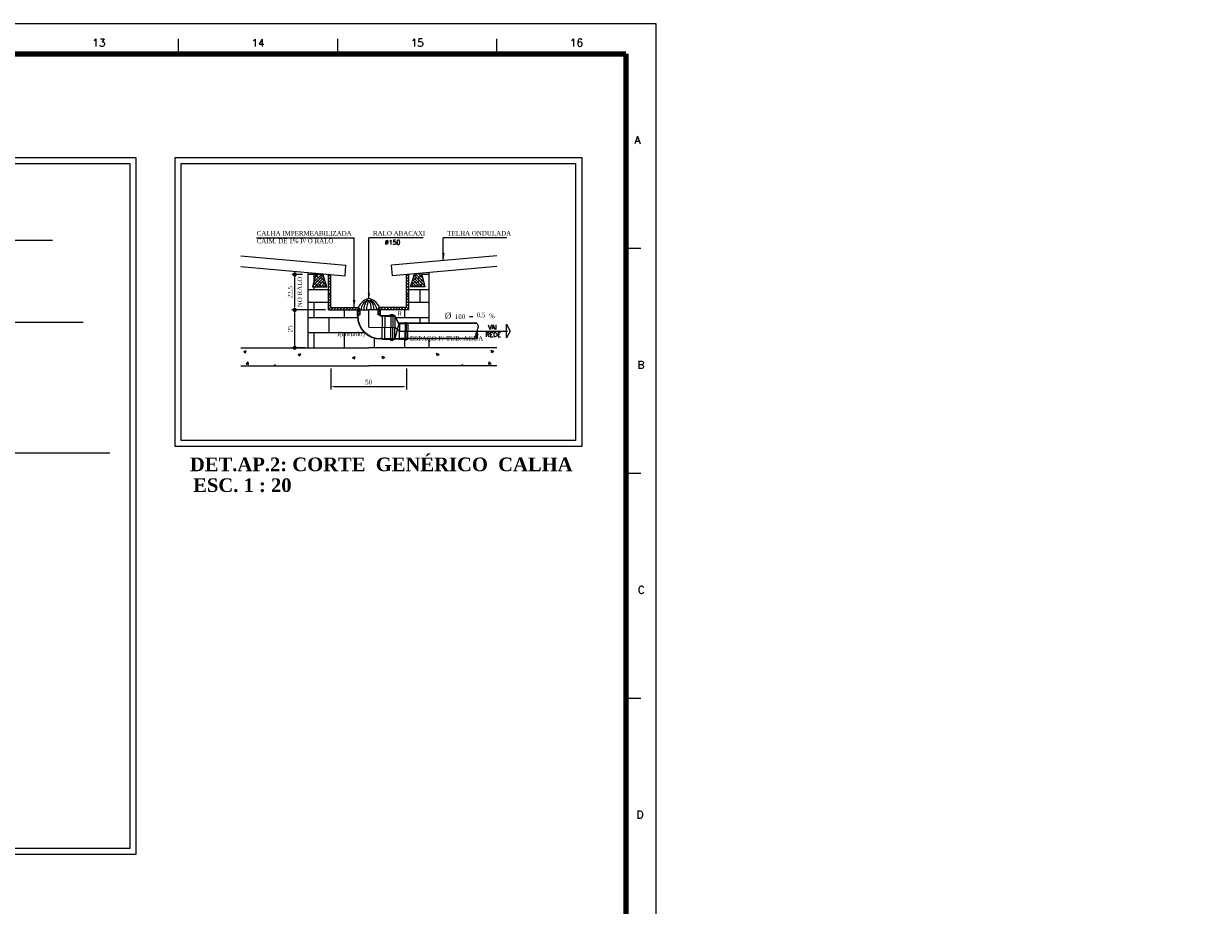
# Model space of a CAD drawing. Header units: millimetres. Extents: x -2955 to 33530, y 0 to 13523.
# Tile 10 of 10: x 70 to 109, y 30 to 59. Entities that reach past the tile are written whole.
import ezdxf

# ---------------------------------------------------------------- set-up
doc = ezdxf.new("R2010")
doc.units = ezdxf.units.MM
doc.header["$MEASUREMENT"] = 0
for name, color, linetype in [('BASE', 9, 'Continuous'), ('Cotas', 7, 'Continuous'), ('MARGEM', 4, 'Continuous'), ('TEX', 1, 'Continuous'), ('TUB', 7, 'Continuous')]:
    doc.layers.add(name, color=color, linetype=linetype)
doc.layers.add('Nível 1', color=7, linetype='Continuous', lineweight=5)
doc.styles.add('ROMANS', font='ROMANS')
doc.styles.add('TimesNewRoman', font='times.ttf')
doc.styles.add('TimesNewRomanN', font='timesbd.ttf')
doc.dimstyles.get("Standard").update_dxf_attribs({"dimtxt": 0.18, "dimasz": 0.18, "dimexe": 0.18, "dimexo": 0.0625, "dimgap": 0.09, "dimtad": 0, "dimtih": 1, "dimtoh": 1, "dimdec": 4, "dimzin": 0, "dimdsep": 46, "dimtxsty": 'Standard', "dimcen": 0.09, "dimadec": 0, "dimazin": 0, "dimtfac": 1, "dimtdec": 4, "dimtofl": 0, "dimtmove": 0, "dimatfit": 3, "dimfxl": 0, "dimtolj": 1, "dimtzin": 0, "dimarcsym": 0})
doc.dimstyles.new('UM_20.000000', dxfattribs={"dimtxt": 0.18, "dimasz": 0.1, "dimexe": 0.1, "dimexo": 0.1, "dimgap": 0, "dimtad": 1, "dimtih": 1, "dimtoh": 1, "dimdec": 3, "dimlfac": 20, "dimzin": 0, "dimdsep": 46, "dimtxsty": 'Standard', "dimblk": 'CLOSED', "dimblk1": 'CLOSED', "dimblk2": 'CLOSED', "dimcen": 0.09, "dimadec": 3, "dimazin": 2, "dimtfac": 1, "dimtdec": 4, "dimtofl": 0, "dimtmove": 0, "dimatfit": 3, "dimldrblk": 'CLOSED', "dimfxl": 0, "dimtolj": 1, "dimarcsym": 0})

# ---------------------------------------------------------------- blocks, each defined once
blk = doc.blocks.new('*D22')
at = {"layer": 'Defpoints', "color": 0}
for p in [(79.006, 51.062), (79.358, 51.062), (80.122, 49.893)]:
    blk.add_point(p, dxfattribs=at)
at = {"layer": 'TEX', "color": 0, "linetype": 'Continuous', "lineweight": -2}
for p, q in [((79.258, 51.062), (78.906, 51.062)), ((79.006, 49.993), (79.006, 50.962)), ((80.022, 49.893), (78.906, 49.893))]:
    blk.add_line(p, q, dxfattribs=at)
at = {"layer": 'TEX', "color": 0}
for points in [[(79.023, 50.962), (78.989, 50.962), (79.006, 51.062)], [(78.989, 49.993), (79.023, 49.993), (79.006, 49.893)]]:
    blk.add_solid(points, dxfattribs=at)
at = {"layer": 'TEX', "color": 7, "insert": (78.856, 50.477), "char_height": 0.15, "attachment_point": 5, "rotation": 90, "style": 'TimesNewRoman'}
blk.add_mtext('\\A1;22.5', dxfattribs=at)
blk = doc.blocks.new('*D23')
at = {"layer": 'Defpoints', "color": 0}
for p in [(79.006, 49.893), (79.345, 49.893), (79.447, 48.643)]:
    blk.add_point(p, dxfattribs=at)
at = {"layer": 'TEX', "color": 0, "linetype": 'Continuous', "lineweight": -2}
for p, q in [((79.245, 49.893), (78.906, 49.893)), ((79.006, 48.743), (79.006, 49.793)), ((79.347, 48.643), (78.906, 48.643))]:
    blk.add_line(p, q, dxfattribs=at)
at = {"layer": 'TEX', "color": 0}
for points in [[(79.023, 49.793), (78.989, 49.793), (79.006, 49.893)], [(78.989, 48.743), (79.023, 48.743), (79.006, 48.643)]]:
    blk.add_solid(points, dxfattribs=at)
at = {"layer": 'TEX', "color": 9, "insert": (78.856, 49.268), "char_height": 0.15, "attachment_point": 5, "rotation": 90, "style": 'TimesNewRoman'}
blk.add_mtext('\\A1;25', dxfattribs=at)
blk = doc.blocks.new('*D24')
at = {"layer": 'Defpoints', "color": 0}
for p in [(80.197, 48.054), (82.697, 48.054), (82.697, 47.36)]:
    blk.add_point(p, dxfattribs=at)
at = {"layer": 'TEX', "color": 0, "lineweight": -2}
for p, q in [((80.197, 47.954), (80.197, 47.26)), ((82.697, 47.954), (82.697, 47.26)), ((80.297, 47.36), (82.597, 47.36))]:
    blk.add_line(p, q, dxfattribs=at)
at = {"layer": 'TEX', "color": 0}
for points in [[(80.297, 47.376), (80.297, 47.343), (80.197, 47.36)], [(82.597, 47.343), (82.597, 47.376), (82.697, 47.36)]]:
    blk.add_solid(points, dxfattribs=at)
at = {"layer": 'TEX', "color": 9, "insert": (81.447, 47.51), "char_height": 0.15, "attachment_point": 5, "rotation": 0.0057, "style": 'TimesNewRoman'}
blk.add_mtext('\\A1;50', dxfattribs=at)

msp = doc.modelspace()

# ---------------------------------------------------------------- hatches: boundary and pattern name
at = {"layer": 'TEX', "linetype": 'Continuous'}
for color, points in [(3, [(83.953306, 51.771796), (83.869973, 51.771796), (83.911639, 51.521796), (83.953306, 51.771796)]), (256, [(79.055897, 51.061788), (79.055707, 51.066146), (79.055137, 51.07047), (79.054193, 51.074729), (79.052882, 51.078889), (79.051212, 51.082919), (79.049198, 51.086788), (79.046855, 51.090467), (79.044199, 51.093927), (79.041252, 51.097143), (79.038036, 51.10009), (79.034576, 51.102745), (79.030897, 51.105089), (79.027028, 51.107103), (79.022998, 51.108772), (79.018838, 51.110084), (79.014579, 51.111028), (79.010255, 51.111598), (79.005897, 51.111788), (79.001539, 51.111598), (78.997214, 51.111028), (78.992956, 51.110084), (78.988796, 51.108772), (78.984766, 51.107103), (78.980897, 51.105089), (78.977218, 51.102745), (78.973758, 51.10009), (78.970542, 51.097143), (78.967595, 51.093927), (78.964939, 51.090467), (78.962596, 51.086788), (78.960582, 51.082919), (78.958912, 51.078889), (78.957601, 51.074729), (78.956657, 51.07047), (78.956087, 51.066146), (78.955897, 51.061788), (79.005897, 51.061788), (79.055897, 51.061788)]), (256, [(78.955897, 51.061788), (78.956087, 51.05743), (78.956657, 51.053105), (78.957601, 51.048847), (78.958912, 51.044687), (78.960582, 51.040657), (78.962596, 51.036788), (78.964939, 51.033109), (78.967595, 51.029648), (78.970542, 51.026432), (78.973758, 51.023486), (78.977218, 51.02083), (78.980897, 51.018487), (78.984766, 51.016472), (78.988796, 51.014803), (78.992956, 51.013492), (78.997214, 51.012547), (79.001539, 51.011978), (79.005897, 51.011788), (79.010255, 51.011978), (79.014579, 51.012547), (79.018838, 51.013492), (79.022998, 51.014803), (79.027028, 51.016472), (79.030897, 51.018487), (79.034576, 51.02083), (79.038036, 51.023486), (79.041252, 51.026432), (79.044199, 51.029648), (79.046855, 51.033109), (79.049198, 51.036788), (79.051212, 51.040657), (79.052882, 51.044687), (79.054193, 51.048847), (79.055137, 51.053105), (79.055707, 51.05743), (79.055897, 51.061788), (79.005897, 51.061788), (78.955897, 51.061788)]), (3, [(81.009679, 50.217872), (80.926345, 50.217872), (80.968012, 49.967872), (81.009679, 50.217872)]), (3, [(81.496683, 50.441788), (81.41335, 50.441788), (81.455017, 50.267872), (81.496683, 50.441788)]), (256, [(79.055897, 49.892872), (79.055707, 49.89723), (79.055137, 49.901555), (79.054193, 49.905813), (79.052882, 49.909973), (79.051212, 49.914003), (79.049198, 49.917872), (79.046855, 49.921551), (79.044199, 49.925012), (79.041252, 49.928228), (79.038036, 49.931175), (79.034576, 49.93383), (79.030897, 49.936174), (79.027028, 49.938188), (79.022998, 49.939857), (79.018838, 49.941169), (79.014579, 49.942113), (79.010255, 49.942682), (79.005897, 49.942872), (79.001539, 49.942682), (78.997214, 49.942113), (78.992956, 49.941169), (78.988796, 49.939857), (78.984766, 49.938188), (78.980897, 49.936174), (78.977218, 49.93383), (78.973758, 49.931175), (78.970542, 49.928228), (78.967595, 49.925012), (78.964939, 49.921551), (78.962596, 49.917872), (78.960582, 49.914003), (78.958912, 49.909973), (78.957601, 49.905813), (78.956657, 49.901555), (78.956087, 49.89723), (78.955897, 49.892872), (79.005897, 49.892872), (79.055897, 49.892872)]), (256, [(78.955897, 49.892872), (78.956087, 49.888515), (78.956657, 49.88419), (78.957601, 49.879931), (78.958912, 49.875771), (78.960582, 49.871741), (78.962596, 49.867872), (78.964939, 49.864193), (78.967595, 49.860733), (78.970542, 49.857517), (78.973758, 49.85457), (78.977218, 49.851915), (78.980897, 49.849571), (78.984766, 49.847557), (78.988796, 49.845888), (78.992956, 49.844576), (78.997214, 49.843632), (79.001539, 49.843063), (79.005897, 49.842872), (79.010255, 49.843063), (79.014579, 49.843632), (79.018838, 49.844576), (79.022998, 49.845888), (79.027028, 49.847557), (79.030897, 49.849571), (79.034576, 49.851915), (79.038036, 49.85457), (79.041252, 49.857517), (79.044199, 49.860733), (79.046855, 49.864193), (79.049198, 49.867872), (79.051212, 49.871741), (79.052882, 49.875771), (79.054193, 49.879931), (79.055137, 49.88419), (79.055707, 49.888515), (79.055897, 49.892872), (79.005897, 49.892872), (78.955897, 49.892872)]), (256, [(79.055897, 48.642872), (79.055707, 48.64723), (79.055137, 48.651555), (79.054193, 48.655813), (79.052882, 48.659973), (79.051212, 48.664003), (79.049198, 48.667872), (79.046855, 48.671551), (79.044199, 48.675012), (79.041252, 48.678228), (79.038036, 48.681175), (79.034576, 48.68383), (79.030897, 48.686174), (79.027028, 48.688188), (79.022998, 48.689857), (79.018838, 48.691169), (79.014579, 48.692113), (79.010255, 48.692682), (79.005897, 48.692872), (79.001539, 48.692682), (78.997214, 48.692113), (78.992956, 48.691169), (78.988796, 48.689857), (78.984766, 48.688188), (78.980897, 48.686174), (78.977218, 48.68383), (78.973758, 48.681175), (78.970542, 48.678228), (78.967595, 48.675012), (78.964939, 48.671551), (78.962596, 48.667872), (78.960582, 48.664003), (78.958912, 48.659973), (78.957601, 48.655813), (78.956657, 48.651555), (78.956087, 48.64723), (78.955897, 48.642872), (79.005897, 48.642872), (79.055897, 48.642872)]), (256, [(78.955897, 48.642872), (78.956087, 48.638515), (78.956657, 48.63419), (78.957601, 48.629931), (78.958912, 48.625771), (78.960582, 48.621741), (78.962596, 48.617872), (78.964939, 48.614193), (78.967595, 48.610733), (78.970542, 48.607517), (78.973758, 48.60457), (78.977218, 48.601915), (78.980897, 48.599571), (78.984766, 48.597557), (78.988796, 48.595888), (78.992956, 48.594576), (78.997214, 48.593632), (79.001539, 48.593063), (79.005897, 48.592872), (79.010255, 48.593063), (79.014579, 48.593632), (79.018838, 48.594576), (79.022998, 48.595888), (79.027028, 48.597557), (79.030897, 48.599571), (79.034576, 48.601915), (79.038036, 48.60457), (79.041252, 48.607517), (79.044199, 48.610733), (79.046855, 48.614193), (79.049198, 48.617872), (79.051212, 48.621741), (79.052882, 48.625771), (79.054193, 48.629931), (79.055137, 48.63419), (79.055707, 48.638515), (79.055897, 48.642872), (79.005897, 48.642872), (78.955897, 48.642872)])]:
    msp.add_hatch(color=color, dxfattribs=at).paths.add_polyline_path(points)

# ---------------------------------------------------------------- linework, layer by layer
for points in [[(75.053277, 54.921161), (88.480477, 54.921161), (88.480477, 45.385027), (75.053277, 45.385027)], [(75.253277, 54.721161), (88.280477, 54.721161), (88.280477, 45.585027), (75.253277, 45.585027)]]:
    msp.add_lwpolyline(points, close=True)
at = {"layer": 'BASE', "color": 7}
for p, q in [((77.221047, 51.681067), (80.697322, 51.368202)), ((85.673597, 51.681067), (82.197322, 51.368202)), ((77.221047, 51.329653), (80.665949, 51.019611)), ((80.665949, 51.019611), (80.697322, 51.368202)), ((82.228695, 51.019611), (82.197322, 51.368202)), ((85.673597, 51.329653), (82.228695, 51.019611)), ((79.70883, 51.105752), (79.593627, 50.655836)), ((79.601267, 50.685674), (79.94841, 51.032817)), ((79.634731, 50.816365), (79.906342, 51.087976)), ((79.731885, 50.816292), (79.654522, 50.893656)), ((79.668195, 50.947057), (79.817143, 51.096004)), ((79.668656, 50.655836), (79.970959, 50.958139)), ((79.683272, 50.962133), (79.674342, 50.971063)), ((79.70166, 51.077748), (79.727943, 51.104032)), ((79.829113, 50.913519), (79.707579, 51.035053)), ((79.780499, 51.05936), (79.736607, 51.103252)), ((79.877726, 50.767679), (79.756192, 50.889213)), ((79.765883, 50.655836), (79.993507, 50.88346)), ((79.92634, 51.010747), (79.84345, 51.093636)), ((79.974953, 50.864906), (79.853419, 50.98644)), ((80.062237, 50.655836), (79.932465, 51.085625)), ((80.122322, 50.998366), (80.1867, 51.062744)), ((80.122322, 50.901139), (80.197322, 50.976139)), ((80.122322, 50.803911), (80.197322, 50.878911)), ((82.772322, 50.901139), (82.697322, 50.976139)), ((82.772322, 50.803911), (82.697322, 50.878911)), ((82.772322, 50.998366), (82.707944, 51.062744)), ((82.832406, 50.655836), (82.962179, 51.085625)), ((83.12876, 50.655836), (82.901136, 50.88346)), ((82.91969, 50.864906), (83.041224, 50.98644)), ((83.225988, 50.655836), (82.923685, 50.958139)), ((83.293377, 50.685674), (82.946234, 51.032817)), ((82.968304, 51.010747), (83.051194, 51.093636)), ((83.259913, 50.816365), (82.988302, 51.087976)), ((83.016918, 50.767679), (83.138452, 50.889213)), ((83.065531, 50.913519), (83.187065, 51.035053)), ((83.226448, 50.947057), (83.077501, 51.096004)), ((83.114145, 51.05936), (83.158037, 51.103252)), ((83.162758, 50.816292), (83.240122, 50.893656)), ((83.192984, 51.077748), (83.1667, 51.104032)), ((83.185814, 51.105752), (83.301017, 50.655836)), ((83.211372, 50.962133), (83.220302, 50.971063)), ((79.593627, 50.655836), (80.062237, 50.655836)), ((79.60066, 50.655836), (79.59506, 50.661436)), ((79.634658, 50.719065), (79.614881, 50.738842)), ((79.780499, 50.670452), (79.658965, 50.791985)), ((79.892342, 50.655836), (79.804806, 50.743372)), ((79.863111, 50.655836), (80.016056, 50.808782)), ((80.023567, 50.719065), (79.902033, 50.840599)), ((79.989569, 50.655836), (79.950646, 50.694758)), ((79.960338, 50.655836), (80.038605, 50.734103)), ((80.057565, 50.655836), (80.061154, 50.659425)), ((80.122322, 50.706684), (80.197322, 50.781684)), ((80.122322, 50.609457), (80.197322, 50.684457)), ((80.122322, 50.51223), (80.197322, 50.58723)), ((80.122322, 50.415003), (80.197322, 50.490003)), ((82.772322, 50.706684), (82.697322, 50.781684)), ((82.772322, 50.609457), (82.697322, 50.684457)), ((82.772322, 50.51223), (82.697322, 50.58723)), ((82.772322, 50.415003), (82.697322, 50.490003)), ((83.301017, 50.655836), (82.832406, 50.655836)), ((82.934306, 50.655836), (82.856039, 50.734103)), ((82.871077, 50.719065), (82.992611, 50.840599)), ((83.031533, 50.655836), (82.878588, 50.808782)), ((82.905075, 50.655836), (82.943997, 50.694758)), ((83.002302, 50.655836), (83.089838, 50.743372)), ((83.114145, 50.670452), (83.235679, 50.791985)), ((83.259986, 50.719065), (83.279763, 50.738842)), ((83.293984, 50.655836), (83.299583, 50.661436)), ((80.122322, 50.39386), (80.197322, 50.392775)), ((80.122322, 50.296633), (80.197322, 50.371633)), ((80.122322, 50.199406), (80.197322, 50.274406)), ((80.122322, 50.102178), (80.197322, 50.177178)), ((80.122322, 50.004951), (80.197322, 50.079951)), ((82.772322, 50.39386), (82.697322, 50.392775)), ((82.772322, 50.296633), (82.697322, 50.371633)), ((82.772322, 50.199406), (82.697322, 50.274406)), ((82.772322, 50.102178), (82.697322, 50.177178)), ((82.772322, 50.004951), (82.697322, 50.079951)), ((80.122322, 49.907724), (80.197322, 49.982724)), ((80.122322, 49.892872), (81.087517, 49.892872)), ((80.197322, 49.967872), (81.084179, 49.967872)), ((80.204697, 49.892872), (80.279697, 49.967872)), ((80.301924, 49.892872), (80.376924, 49.967872)), ((80.399152, 49.892872), (80.474152, 49.967872)), ((80.496379, 49.892872), (80.571379, 49.967872)), ((80.593606, 49.892872), (80.668606, 49.967872)), ((80.690833, 49.892872), (80.765833, 49.967872)), ((80.78806, 49.892872), (80.86306, 49.967872)), ((80.885288, 49.892872), (80.960288, 49.967872)), ((80.982515, 49.892872), (81.057515, 49.967872)), ((81.079742, 49.892872), (81.134947, 49.948077)), ((81.087517, 49.821896), (81.159179, 49.893558)), ((81.087517, 49.73937), (81.159179, 49.811032)), ((81.159179, 49.892872), (81.159179, 49.727028)), ((82.774119, 49.892872), (81.69322, 49.892872)), ((81.822517, 49.821896), (81.750855, 49.893558)), ((81.750855, 49.892872), (81.750855, 49.727028)), ((81.822517, 49.73937), (81.750855, 49.811032)), ((81.830291, 49.892872), (81.775086, 49.948077)), ((82.697322, 49.967872), (81.825855, 49.967872)), ((81.927519, 49.892872), (81.852519, 49.967872)), ((82.024746, 49.892872), (81.949746, 49.967872)), ((82.121973, 49.892872), (82.046973, 49.967872)), ((82.2192, 49.892872), (82.1442, 49.967872)), ((82.316427, 49.892872), (82.241427, 49.967872)), ((82.413655, 49.892872), (82.338655, 49.967872)), ((82.497289, 49.892872), (82.422289, 49.967872)), ((82.594516, 49.892872), (82.519516, 49.967872)), ((82.691743, 49.892872), (82.616743, 49.967872)), ((82.774119, 49.907724), (82.699119, 49.982724)), ((77.221047, 48.642872), (81.447322, 48.642872)), ((77.320112, 48.517511), (77.407635, 48.551108)), ((77.320112, 48.517511), (77.382289, 48.475572)), ((77.382274, 48.475556), (77.40762, 48.551092)), ((85.673597, 48.642872), (81.447322, 48.642872)), ((85.574532, 48.517511), (85.487009, 48.551108)), ((85.512369, 48.475556), (85.487024, 48.551092)), ((85.574532, 48.517511), (85.512354, 48.475572)), ((77.408225, 48.102207), (77.468487, 48.174024)), ((77.482925, 48.095655), (77.468471, 48.174008)), ((79.116523, 48.417401), (79.204047, 48.450998)), ((79.116523, 48.417401), (79.178701, 48.375462)), ((79.178686, 48.375445), (79.204031, 48.450981)), ((80.912935, 48.317292), (81.000458, 48.350889)), ((80.912935, 48.317292), (80.975113, 48.275352)), ((80.975098, 48.275334), (81.000443, 48.35087)), ((81.981709, 48.317292), (81.894185, 48.350889)), ((81.919546, 48.275334), (81.894201, 48.35087)), ((81.981709, 48.317292), (81.919531, 48.275352)), ((83.77812, 48.417401), (83.690597, 48.450998)), ((83.715958, 48.375445), (83.690612, 48.450981)), ((83.77812, 48.417401), (83.715942, 48.375462)), ((85.411719, 48.095655), (85.426172, 48.174008)), ((85.486418, 48.102207), (85.426157, 48.174024)), ((77.221047, 48.042872), (81.447322, 48.042872)), ((77.408225, 48.102207), (77.48294, 48.095671)), ((78.140842, 48.042872), (78.153769, 48.047835)), ((78.152094, 48.042872), (78.153753, 48.047818)), ((78.320832, 48.042872), (78.365062, 48.095584)), ((78.374767, 48.042872), (78.365047, 48.095567)), ((85.673597, 48.042872), (81.447322, 48.042872)), ((84.519877, 48.042872), (84.529597, 48.095567)), ((84.573812, 48.042872), (84.529582, 48.095584)), ((84.753802, 48.042872), (84.740875, 48.047835)), ((84.74255, 48.042872), (84.740891, 48.047818)), ((85.486418, 48.102207), (85.411704, 48.095671))]:
    msp.add_line(p, q, dxfattribs=at)
at = {"layer": 'BASE', "color": 7, "linetype": 'Continuous'}
for p, q in [((79.447322, 48.642872), (79.447322, 51.129288)), ((80.122322, 49.892872), (80.122322, 51.068538)), ((80.197322, 49.967872), (80.197322, 51.061788)), ((82.697322, 49.967872), (82.697322, 51.061788)), ((82.772322, 49.892872), (82.772322, 51.068538)), ((83.447322, 49.450148), (83.447322, 51.129288)), ((83.447322, 48.642872), (83.447322, 48.951148))]:
    msp.add_line(p, q, dxfattribs=at)
at = {"layer": 'BASE', "linetype": 'Continuous'}
for p, q in [((79.447322, 51.068976), (79.937492, 51.068976)), ((79.644585, 50.854849), (79.644585, 51.068976)), ((79.644585, 50.854849), (79.644585, 51.068976)), ((83.19523, 51.068976), (83.447322, 51.068976)), ((79.447322, 50.568976), (80.122322, 50.568976)), ((79.644585, 50.568976), (79.644585, 50.655836)), ((82.772322, 50.568976), (83.447322, 50.568976)), ((83.144585, 50.14506), (83.144585, 50.568976)), ((79.447322, 50.14506), (80.122322, 50.14506)), ((79.644585, 49.64506), (79.644585, 50.14506)), ((82.772322, 50.14506), (83.447322, 50.14506)), ((80.644585, 49.64506), (80.644585, 49.892872)), ((81.087517, 49.727028), (81.159179, 49.727028)), ((81.822517, 49.727028), (81.750855, 49.727028)), ((82.644585, 49.64506), (82.644585, 49.892872)), ((79.447322, 49.64506), (81.074017, 49.64506)), ((80.144585, 49.14506), (80.144585, 49.64506)), ((82.34212, 49.64506), (83.447322, 49.64506)), ((83.144585, 49.450148), (83.144585, 49.64506)), ((79.447322, 49.14506), (81.312099, 49.14506)), ((79.644585, 48.642872), (79.644585, 49.14506)), ((80.644585, 48.642872), (80.644585, 49.14506)), ((81.644585, 48.642872), (81.644585, 48.96081)), ((82.644585, 48.642872), (82.644585, 48.907372))]:
    msp.add_line(p, q, dxfattribs=at)
at = {"layer": 'BASE', "color": 7}
for centre, start, end in [((81.084179, 49.892872), 0, 90), ((81.825855, 49.892872), 90, 180)]:
    msp.add_arc(centre, 0.075, start, end, dxfattribs=at)
at = {"layer": 'MARGEM', "color": 1}
for p, q in [((90.936562, 59.341921), (6.836562, 59.341925)), ((90.936559, -0.058079), (90.936562, 59.341921)), ((75.167812, 58.341922), (75.167812, 58.841922)), ((80.424062, 58.341922), (80.424062, 58.841922)), ((85.680312, 58.341921), (85.680312, 58.841921)), ((90.436562, 51.916921), (89.936562, 51.916921)), ((90.436561, 44.491921), (89.936561, 44.491921)), ((90.436561, 37.066921), (89.936561, 37.066921))]:
    msp.add_line(p, q, dxfattribs=at)
at = {"layer": 'MARGEM', "lineweight": 100}
for p, q in [((9.336562, 58.341925), (89.936562, 58.341921)), ((89.936562, 58.341921), (89.936559, 0.941921))]:
    msp.add_line(p, q, dxfattribs=at)
at = {"layer": 'Nível 1'}
for points in [[(10.40985, 54.921161), (73.762291, 54.921161), (73.762291, 31.911017), (10.40985, 31.911017)], [(10.60985, 54.721161), (73.562291, 54.721161), (73.562291, 32.111017), (10.60985, 32.111017)]]:
    msp.add_lwpolyline(points, close=True, dxfattribs=at)
at = {"layer": 'TEX', "color": 7}
for p, q in [((77.74679, 52.271348), (80.968012, 52.271348)), ((80.968012, 49.967872), (80.968012, 52.271348)), ((81.455017, 50.267872), (81.455017, 52.271348)), ((83.244344, 52.271348), (81.455017, 52.271348)), ((86.010301, 52.271348), (83.911639, 52.271348)), ((83.911639, 51.521796), (83.911639, 52.271348))]:
    msp.add_line(p, q, dxfattribs=at)
at = {"layer": 'TEX', "color": 9}
msp.add_line((84.77083, 49.672321), (84.884462, 49.672321), dxfattribs=at)
at = {"layer": 'TEX', "linetype": 'Continuous'}
for points in [[(78.955897, 51.061788, 1), (79.055897, 51.061788), (79.055897, 51.061788, 1), (78.955897, 51.061788), (78.955897, 51.061788)], [(78.955897, 49.892872, 1), (79.055897, 49.892872), (79.055897, 49.892872, 1), (78.955897, 49.892872), (78.955897, 49.892872)], [(78.955897, 48.642872, 1), (79.055897, 48.642872), (79.055897, 48.642872, 1), (78.955897, 48.642872), (78.955897, 48.642872)]]:
    msp.add_lwpolyline(points, format="xyb", dxfattribs=at)
at = {"layer": 'TEX', "color": 5}
msp.add_lwpolyline([(85.995537, 48.973249), (85.995537, 49.419048), (86.115774, 49.196148)], close=True, dxfattribs=at)
at = {"layer": 'TUB', "color": 8, "linetype": 'Continuous'}
for p in [(81.074017, 49.892872), (81.836017, 49.892872)]:
    msp.add_line(p, (81.455017, 49.892872), dxfattribs=at)
at = {"layer": 'TUB', "color": 4}
for p, q in [((81.074017, 49.698372), (81.074017, 49.892872)), ((81.087517, 49.698372), (81.087517, 49.892872)), ((81.822517, 49.684872), (81.822517, 49.892872)), ((81.884017, 49.684872), (81.822517, 49.684872)), ((81.836017, 49.698372), (81.836017, 49.892872)), ((81.878425, 49.698372), (81.836017, 49.698372)), ((81.878425, 49.698372), (81.891925, 49.711872)), ((81.884017, 49.684872), (81.897517, 49.698372)), ((81.891925, 49.711872), (82.166017, 49.711872)), ((81.897517, 49.698372), (81.897517, 49.317372)), ((81.897517, 49.698372), (82.179517, 49.698372)), ((81.979349, 49.689372), (81.979349, 49.317372)), ((81.979349, 49.689372), (82.310017, 49.689372)), ((81.992245, 49.698372), (82.314349, 49.698372)), ((82.166017, 49.711872), (82.166017, 49.741872)), ((82.166017, 49.741872), (82.253017, 49.741872)), ((82.179517, 49.698372), (82.179517, 49.728372)), ((82.179517, 49.728372), (82.239517, 49.728372)), ((82.179517, 49.698372), (82.179517, 49.317372)), ((82.239517, 49.728372), (82.239517, 49.698372)), ((82.239517, 49.698372), (82.239517, 49.317372)), ((82.239517, 49.698372), (82.310017, 49.698372)), ((82.253017, 49.741872), (82.253017, 49.711872)), ((82.253017, 49.711872), (82.310017, 49.711872)), ((82.310017, 49.711872), (82.310017, 49.317372)), ((82.310017, 49.689372), (82.310017, 49.317372)), ((81.897517, 48.936372), (81.897517, 49.317372)), ((81.979349, 48.945372), (81.979349, 49.317372)), ((82.179517, 48.936372), (82.179517, 49.317372)), ((82.239517, 48.936372), (82.239517, 49.317372)), ((82.310017, 48.922872), (82.310017, 49.317372)), ((82.310017, 48.945372), (82.310017, 49.317372)), ((82.446647, 49.444398), (82.455621, 49.453372)), ((82.450352, 49.435376), (82.459349, 49.444372)), ((85.014263, 49.450148), (82.452557, 49.450148)), ((85.014263, 49.441148), (82.452557, 49.441148)), ((82.455621, 49.453372), (82.638349, 49.453372)), ((82.459349, 49.444372), (82.647349, 49.444372)), ((82.459349, 49.444372), (82.459349, 49.190372)), ((82.638349, 49.453372), (82.638349, 49.473372)), ((82.638349, 49.473372), (82.696349, 49.473372)), ((82.647349, 49.444372), (82.647349, 49.464372)), ((82.647349, 49.464372), (82.687349, 49.464372)), ((82.647349, 49.444372), (82.647349, 49.190372)), ((82.687349, 49.464372), (82.687349, 49.444372)), ((82.687349, 49.444372), (82.734349, 49.444372)), ((82.687349, 49.444372), (82.687349, 49.190372)), ((82.696349, 49.473372), (82.696349, 49.453372)), ((82.696349, 49.453372), (82.734349, 49.453372)), ((82.734349, 49.453372), (82.734349, 49.190372)), ((81.884017, 48.949872), (81.836017, 48.949872)), ((81.878425, 48.936372), (81.836017, 48.936372)), ((81.86994, 48.949872), (81.884017, 48.949872)), ((81.878425, 48.936372), (81.891925, 48.922872)), ((81.884017, 48.949872), (81.897517, 48.936372)), ((81.891925, 48.922872), (82.166017, 48.922872)), ((81.897517, 48.936372), (82.179517, 48.936372)), ((81.979349, 48.945372), (82.450349, 48.945372)), ((81.992245, 48.936372), (82.446621, 48.936372)), ((82.166017, 48.922872), (82.166017, 48.892872)), ((82.166017, 48.892872), (82.253017, 48.892872)), ((82.179517, 48.936372), (82.179517, 48.906372)), ((82.179517, 48.906372), (82.239517, 48.906372)), ((82.239517, 48.936372), (82.310017, 48.936372)), ((82.239517, 48.906372), (82.239517, 48.936372)), ((82.253017, 48.922872), (82.310017, 48.922872)), ((82.253017, 48.892872), (82.253017, 48.922872)), ((82.446621, 48.936372), (82.455621, 48.927372)), ((82.450349, 48.945372), (82.459349, 48.936372)), ((85.014263, 48.951148), (82.452557, 48.951148)), ((85.014263, 48.942148), (82.452557, 48.942148)), ((82.455621, 48.927372), (82.638349, 48.927372)), ((82.459349, 48.936372), (82.459349, 49.190372)), ((82.459349, 48.936372), (82.647349, 48.936372)), ((82.638349, 48.927372), (82.638349, 48.907372)), ((82.638349, 48.907372), (82.696349, 48.907372)), ((82.647349, 48.936372), (82.647349, 49.190372)), ((82.647349, 48.936372), (82.647349, 48.916372)), ((82.647349, 48.916372), (82.687349, 48.916372)), ((82.687349, 48.936372), (82.687349, 49.190372)), ((82.687349, 48.936372), (82.734349, 48.936372)), ((82.687349, 48.916372), (82.687349, 48.936372)), ((82.696349, 48.927372), (82.734349, 48.927372)), ((82.696349, 48.907372), (82.696349, 48.927372)), ((82.734349, 48.927372), (82.734349, 49.190372))]:
    msp.add_line(p, q, dxfattribs=at)
at = {"layer": 'TUB', "linetype": 'Continuous'}
msp.add_line((81.455017, 49.323148), (81.455017, 49.892872), dxfattribs=at)
at = {"layer": 'TUB', "color": 4, "linetype": 'Continuous'}
for p, q in [((81.979349, 49.692986), (81.992245, 49.698372)), ((81.979349, 49.689372), (81.979349, 49.692986)), ((82.442326, 49.435376), (82.310017, 49.689372)), ((82.446647, 49.444398), (82.314349, 49.698372)), ((81.455017, 49.323148), (82.310017, 49.317372)), ((82.442326, 49.435376), (82.310017, 48.945372)), ((82.459349, 49.190372), (82.310017, 49.317372)), ((82.450352, 49.435376), (82.442326, 49.435376)), ((81.979349, 48.945372), (81.979349, 48.941758)), ((81.979349, 48.941758), (81.992245, 48.936372)), ((82.459349, 49.190372), (86.031187, 49.190372))]:
    msp.add_line(p, q, dxfattribs=at)
at = {"layer": 'TUB', "color": 7}
for p, q in [((84.962041, 49.050084), (85.047511, 49.135554)), ((84.963918, 48.998928), (85.059768, 49.094777)), ((84.97378, 49.114855), (85.029696, 49.170772)), ((84.980339, 48.962316), (85.066583, 49.04856)), ((85.013414, 48.942357), (85.062701, 48.991645))]:
    msp.add_line(p, q, dxfattribs=at)
msp.add_lwpolyline([(85.014263, 49.450148), (85.040218, 49.413994), (85.049172, 49.396076), (85.055299, 49.3758), (85.058598, 49.349394), (85.058127, 49.328174), (85.055299, 49.306485), (85.050586, 49.282907), (85.043045, 49.260746), (85.033587, 49.235153), (85.023684, 49.213356), (85.014263, 49.196148)], dxfattribs=at)
at = {"layer": 'TUB', "color": 8}
for centre, radius, start, end in [((81.581404, 49.766485), 0.517072, 104.1481216, 165.8518784), ((81.586374, 49.846838), 0.402362, 114.8919242, 173.7484637), ((81.678393, 49.919219), 0.392344, 131.7738313, 183.9311742), ((81.981811, 49.914767), 0.604775, 150.5817095, 182.0747416), ((81.328629, 49.766485), 0.517072, 14.1481216, 75.8518784), ((80.928223, 49.914767), 0.604775, 357.9252584, 29.4182905), ((81.323659, 49.846838), 0.402362, 6.2515363, 65.1080758), ((81.23164, 49.919219), 0.392344, 356.0688258, 48.2261687)]:
    msp.add_arc(centre, radius, start, end, dxfattribs=at)
at = {"layer": 'TUB', "color": 4}
for radius in [0.762, 0.7485]:
    msp.add_arc((81.836017, 49.698372), radius, 180, 270, dxfattribs=at)

# ---------------------------------------------------------------- texts
at = {"color": 5, "insert": (81.861563, 44.558367), "char_height": 0.45, "width": 180.69469793, "attachment_point": 8, "line_spacing_factor": 0.9, "style": 'TimesNewRomanN'}
msp.add_mtext('DET.AP.2: CORTE  GENÉRICO  CALHA', dxfattribs=at)
at = {"layer": 'MARGEM', "color": 1, "char_height": 0.25, "attachment_point": 8, "line_spacing_factor": 0.798, "style": 'ROMANS'}
for s, insert, width in [('13', (72.539687, 58.588758), 49.02981569), ('14', (77.795937, 58.586458), 49.02981569), ('15', (83.052187, 58.588758), 49.02981569), ('16', (88.308437, 58.588757), 49.02981569), ('A', (90.322813, 55.379793), 29.46089803), ('B', (90.439847, 47.954464), 29.46089803), ('C', (90.446006, 40.527164), 31.82637159), ('D', (90.404448, 33.104464), 31.82637159)]:
    msp.add_mtext(s, dxfattribs=dict(at, insert=insert, width=width))
at = {"layer": 'TEX', "color": 7, "char_height": 0.15, "line_spacing_factor": 0.9, "style": 'TimesNewRoman'}
for s, insert, width, attachment_point in [('CALHA IMPERMEABILIZADA', (77.749795, 52.422991), 49.03721243, 4), ('RALO ABACAXI', (81.589795, 52.422991), 26.97483736, 4), ('TELHA ONDULADA', (84.044795, 52.422991), 32.91874189, 4), ('CAIM. DE 1% P/ O RALO', (77.749795, 52.167991), 39.59689346, 4), ('R', (82.394795, 49.772991), 2.39504389, 4), ('100', (84.291312, 49.592491), 5.4019603, 7), ('0,5', (85.299558, 49.617491), 4.49289255, 9), ('J(cortado)', (80.391174, 49.077241), 14.54508404, 4), ('ESPAÇO P/ TUB. AGUA', (82.811174, 48.927241), 37.8137221, 4)]:
    msp.add_mtext(s, dxfattribs=dict(at, insert=insert, width=width, attachment_point=attachment_point))
at = {"layer": 'TEX', "color": 9, "attachment_point": 7, "line_spacing_factor": 0.9}
for s, insert, char_height, width, style in [('%%c150', (81.980618, 52.048477), 0.15, 9.02857143, 'ROMANS'), ('%%c', (83.960445, 49.59611), 0.2, 3.32658859, 'TimesNewRoman'), ('%', (85.420575, 49.61461), 0.15, 2.98943434, 'TimesNewRoman')]:
    msp.add_mtext(s, dxfattribs=dict(at, insert=insert, char_height=char_height, width=width, style=style))
at = {"layer": 'TEX', "color": 7, "insert": (79.250295, 50.487991), "char_height": 0.15, "width": 15.82127531, "attachment_point": 8, "rotation": 90.0002105, "line_spacing_factor": 0.9, "style": 'TimesNewRoman'}
msp.add_mtext('NO RALO', dxfattribs=at)
at = {"layer": 'TEX', "color": 5, "char_height": 0.15, "attachment_point": 9, "line_spacing_factor": 0.9, "style": 'ROMANS'}
for s, insert, width in [('VAI', (85.670774, 49.245648), 4.57142857), ('REDE', (85.815774, 49.000648), 8.91428571)]:
    msp.add_mtext(s, dxfattribs=dict(at, insert=insert, width=width))
at = {"layer": 'TEX', "color": 3, "insert": (77.277529, 43.872177), "char_height": 0.45, "width": 46.50231197, "attachment_point": 8, "line_spacing_factor": 0.9, "style": 'TimesNewRomanN'}
msp.add_mtext('ESC. 1 : 20', dxfattribs=at)

# ---------------------------------------------------------------- dimensions: what is measured, and where the dimension line sits
at = {"layer": 'TEX', "linetype": 'Continuous'}
for base, p1, p2, text, override, picture, middle in [((79.005897, 51.061788), (80.122322, 49.892872), (79.358097, 51.061788), '22.5', {"dimtxt": 0.15, "dimasz": 0.1, "dimexe": 0.1, "dimexo": 0.1, "dimtad": 1, "dimtih": 0, "dimtoh": 0, "dimdec": 3, "dimlfac": 20, "dimzin": 8, "dimtxsty": 'TimesNewRoman', "dimsah": 1, "dimdle": 0, "dimse1": 0, "dimse2": 0, "dimclrt": 7, "dimadec": 1, "dimazin": 3, "dimtmove": 2}, '*D22', (78.855897, 50.47733)), ((79.005897, 49.892872), (79.447322, 48.642872), (79.345052, 49.892872), '25', {"dimtxt": 0.15, "dimasz": 0.1, "dimexe": 0.1, "dimexo": 0.1, "dimtad": 1, "dimtih": 0, "dimtoh": 0, "dimdec": 3, "dimlfac": 20, "dimzin": 8, "dimtxsty": 'TimesNewRoman', "dimsah": 1, "dimdle": 0, "dimse1": 0, "dimse2": 0, "dimclrt": 9, "dimadec": 1, "dimazin": 3, "dimtmove": 2}, '*D23', (78.855897, 49.267872))]:
    dim = msp.add_linear_dim(base=base, p1=p1, p2=p2, angle=90, text=text, dimstyle='UM_20.000000', override=override, dxfattribs=at)
    dim.commit()
    dim.dimension.update_dxf_attribs({"geometry": picture, "text_midpoint": middle, "dimtype": 160, "text_rotation": 90})
at = {"layer": 'TEX', "color": 1}
dim = msp.add_linear_dim(base=(82.697322, 47.359721), p1=(80.197322, 48.054037), p2=(82.697322, 48.054037), text='50', dimstyle='UM_20.000000', override={"dimtxt": 0.15, "dimasz": 0.1, "dimexe": 0.1, "dimexo": 0.1, "dimtad": 1, "dimtih": 0, "dimtoh": 0, "dimdec": 3, "dimlfac": 20, "dimzin": 8, "dimtxsty": 'TimesNewRoman', "dimsah": 1, "dimdle": 0, "dimse1": 0, "dimse2": 0, "dimclrt": 9, "dimadec": 1, "dimazin": 3, "dimtmove": 2}, dxfattribs=at)
dim.commit()
dim.dimension.update_dxf_attribs({"geometry": '*D24', "text_midpoint": (81.447322, 47.509721), "dimtype": 160, "text_rotation": 0.0057296})

# ---------------------------------------------------------------- leaders
at = {"layer": 'Cotas'}
for points in [[(62.798772, 51.737551), (62.798772, 52.191551), (71.011772, 52.191551)], [(64.013772, 49.485551), (72.016772, 49.485551)], [(64.353772, 44.512551), (64.353772, 45.176551), (72.900772, 45.176551)]]:
    msp.add_leader(points, dimstyle='Standard', override={"dimasz": 0.1}, dxfattribs=at)

doc.saveas('drawing.dxf')
